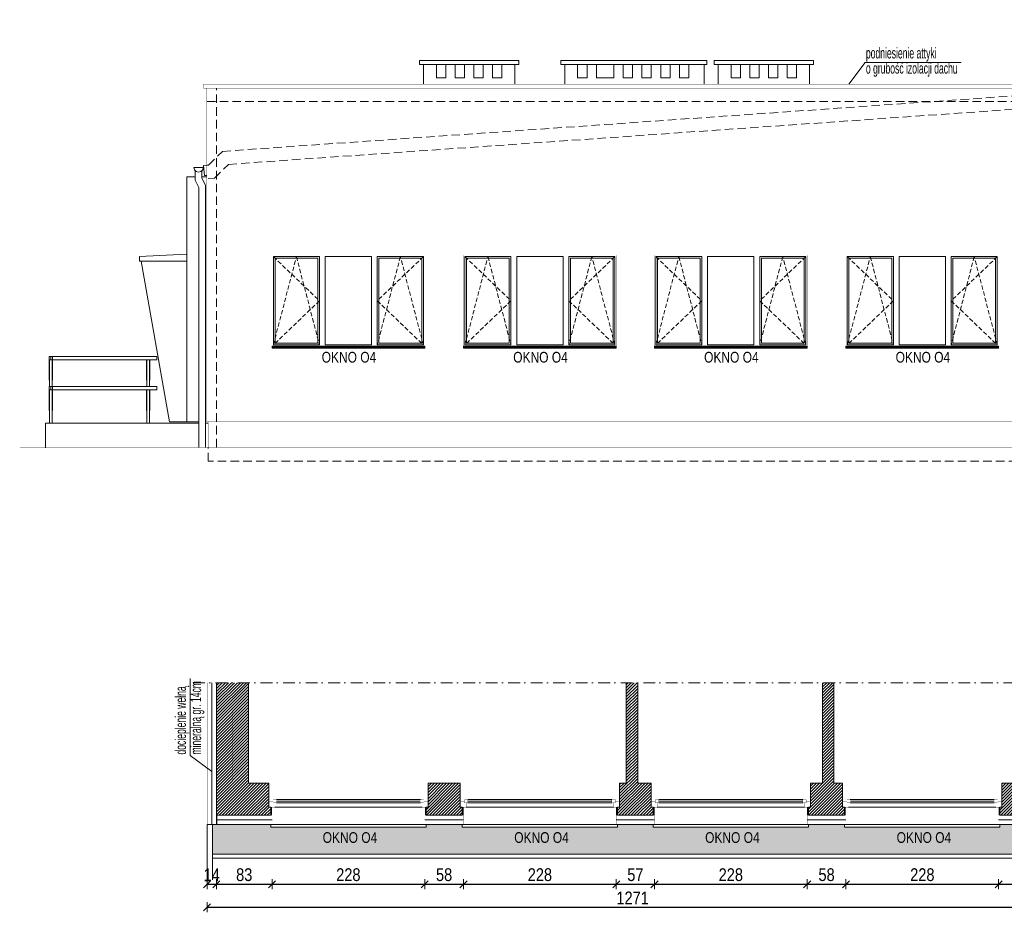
# Model space of a CAD drawing. Header units: millimetres. Extents: x 18880 to 99371, y -5529 to 27899.
# Tile 24 of 161: x 18880 to 20350, y 8127 to 9460. Entities that reach past the tile are written whole.
import ezdxf

# ---------------------------------------------------------------- set-up
doc = ezdxf.new("R2010")
doc.units = ezdxf.units.MM
doc.set_wipeout_variables(frame=1)
doc.linetypes.add('DASHED', pattern=[19.05, 12.7, -6.35])
doc.linetypes.add('Kropki i Kreski', pattern=[335.138881, 176.388884, -88.194442, 0, -70.555556])
for name, color, linetype, lineweight in [('AA_HATCH', 251, 'Continuous', 0), ('AA_IZOLACJA', 251, 'Continuous', 0), ('AA_OPIS', 2, 'Continuous', 0), ('AA_WIDOK', 254, 'Continuous', 0), ('AP wymiary', 40, 'Continuous', 0), ('K_SCIANY', 90, 'Continuous', 20)]:
    doc.layers.add(name, color=color, linetype=linetype, lineweight=lineweight)
doc.layers.add('Okna ArchiCADa', color=7, linetype='Continuous')
doc.styles.add('1', font='ARIALN.TTF')
doc.styles.add('ARIAL', font='arial.ttf')
doc.styles.add('DIM07', font='romans.shx', dxfattribs={"width": 0.7})
doc.linetypes.add('BATTING', pattern='A,0.0001,-0.1,[134,ltypeshp.shx,S=0.1,R=0,X=-0.1,Y=0],-0.2,[134,ltypeshp.shx,S=0.1,R=180,X=0.1,Y=0],-0.1', length=0.4001)
doc.linetypes.add('STYROPIAN', pattern='A,0.000141,[1,styropian.shx,S=1,R=0,X=0,Y=0],-14.102004', length=14.102145)
doc.dimstyles.new('1_50', dxfattribs={"dimscale": 10, "dimtxt": 1.9, "dimasz": 0.005, "dimexe": 0, "dimexo": 0, "dimgap": 0.45, "dimtad": 1, "dimdec": 4, "dimrnd": 0.5, "dimdsep": 46, "dimtxsty": '1', "dimblk1": 'DIM01', "dimblk2": 'DIM01', "dimsah": 1, "dimcen": 2, "dimdle": 25, "dimse1": 1, "dimse2": 1, "dimclrd": 1, "dimclrt": 2, "dimadec": 0, "dimazin": 0, "dimtfac": 0.66665, "dimtdec": 4, "dimtix": 1, "dimtmove": 0, "dimatfit": 3, "dimldrblk": 'DIM01', "dimfxl": 0, "dimtolj": 1, "dimtzin": 0, "dimarcsym": 0})

# ---------------------------------------------------------------- blocks, each defined once
blk = doc.blocks.new('ZOL okno O1')
at = {"layer": 'AA_OPIS', "linetype": 'DASHED', "ltscale": 0.5}
for points in [[(2, -2), (70.8, -68), (2, -134), (36.4, -2), (70.8, -134)], [(226, -2), (157.2, -68), (226, -134), (191.6, -2), (157.2, -134)]]:
    blk.add_lwpolyline(points, dxfattribs=at)
at = {"layer": 'AA_WIDOK', "color": 255, "const_width": 0.3}
for points in [[(0, -136), (0, 0)], [(0, 0), (228, 0)], [(228, 0), (228, -136)]]:
    blk.add_lwpolyline(points, dxfattribs=at)
at = {"layer": 'AA_WIDOK'}
for points in [[(2, -134), (2, -2)], [(2, -2), (70.8, -2)], [(4.5, -131.5), (4.5, -4.5)], [(4.5, -4.5), (68.3, -4.5)], [(68.3, -4.5), (68.3, -131.5)], [(70.8, -2), (70.8, -134)], [(79.4, -134), (79.4, -2)], [(79.4, -2), (148.6, -2)], [(148.6, -2), (148.6, -134)], [(157.2, -134), (157.2, -2)], [(157.2, -2), (226, -2)], [(159.7, -131.5), (159.7, -4.5)], [(159.7, -4.5), (223.5, -4.5)], [(223.5, -4.5), (223.5, -131.5)], [(226, -2), (226, -134)], [(68.3, -131.5), (4.5, -131.5)], [(223.5, -131.5), (159.7, -131.5)], [(70.8, -134), (2, -134)], [(148.6, -134), (79.4, -134)], [(226, -134), (157.2, -134)], [(228, -136.8), (228, -136.6)]]:
    blk.add_lwpolyline(points, dxfattribs=at)
at = {"layer": 'AA_WIDOK', "color": 4}
for points in [[(228, -136), (0, -136)], [(0, -138.5), (0, -136)], [(0, -136.6), (0, -136.8)], [(0, -136.8), (228, -136.8)], [(0, -138.5), (228, -138.5)], [(0, -139), (0, -138.5)], [(0, -139), (228, -139)], [(228, -138.5), (228, -136)], [(228, -139), (228, -138.5)]]:
    blk.add_lwpolyline(points, dxfattribs=at)
at = {"layer": 'AA_OPIS', "insert": (114.9, -144.3), "char_height": 16, "width": 300, "attachment_point": 2, "style": 'ARIAL'}
blk.add_mtext('{\\W0.8;OKNO O4}', dxfattribs=at)
blk = doc.blocks.new('O1 rozwierane 12_23')
at = {"layer": 'AA_IZOLACJA', "linetype": 'STYROPIAN', "ltscale": 0.2}
for points in [[(-1135, 120), (-1135, 0)], [(1165, 120), (1165, 0)]]:
    blk.add_lwpolyline(points, dxfattribs=at)
at = {"layer": 'AA_WIDOK', "color": 4}
blk.add_lwpolyline([(-1145, 260), (-1145, 300), (1175, 300), (1175, 260)], dxfattribs=at)
at = {"layer": 'AA_WIDOK', "linetype": 'DASHED', "ltscale": 0.5}
blk.add_lwpolyline([(-1145, 260), (1175, 260)], dxfattribs=at)
at = {"layer": 'AA_WIDOK', "const_width": 3}
for points in [[(-1125, 260), (-1125, 0)], [(1155, 260), (1155, 0)]]:
    blk.add_lwpolyline(points, dxfattribs=at)
at = {"layer": 'AA_WIDOK', "color": 4, "const_width": 3}
for points in [[(-1175, 0), (-1175, -90)], [(1205, -90), (1205, 0)]]:
    blk.add_lwpolyline(points, dxfattribs=at)
at = {"color": 4}
blk.add_wipeout([(1090, -115), (1090, -65), (1115, -65), (1115, 0), (-1085, 0), (-1085, -65), (-1060, -65), (-1060, -115)], dxfattribs=at).dxf.layer = 'AA_WIDOK'
at = {"layer": 'AA_WIDOK', "color": 4, "const_width": 3}
for points in [[(-1085, 0), (-1175, 0)], [(-1085, -65), (-1085, 0)], [(1205, 0), (1115, 0)], [(1115, 0), (1115, -65)], [(-1175, -90), (-1110, -90)], [(-1110, -90), (-1110, -65)], [(-1110, -65), (-1085, -65)], [(-1060, -65), (-1110, -65)], [(-1110, -65), (-1110, -115)], [(-1110, -115), (-1060, -115)], [(-1060, -115), (-1060, -65)], [(-1060, -80), (1090, -80)], [(-1060, -90), (1090, -90)], [(-1060, -100), (1090, -100)], [(1140, -65), (1090, -65)], [(1090, -65), (1090, -115)], [(1090, -115), (1140, -115)], [(1115, -65), (1140, -65)], [(1140, -65), (1140, -90)], [(1140, -115), (1140, -65)], [(1140, -90), (1205, -90)]]:
    blk.add_lwpolyline(points, dxfattribs=at)
at = {"layer": 'AA_WIDOK', "color": 4}
for points in [[(1115, 0), (-1085, 0)], [(-1060, -65), (1090, -65)], [(-1060, -115), (1090, -115)], [(-1060, -115), (1090, -115)]]:
    blk.add_lwpolyline(points, dxfattribs=at)
blk = doc.blocks.new('DIM01')
at = {"color": 2}
blk.add_line((-106, -106), (106, 106), dxfattribs=at)
blk.add_line((0, -150), (0, 150))
blk = doc.blocks.new('*D628')
at = {"layer": 'AP wymiary', "color": 1, "lineweight": -2, "transparency": 16777216}
for p, q in [((19159.7, 8168.8), (19159.6, 8168.8)), ((19159.7, 8168.8), (19173.7, 8168.8)), ((19173.8, 8168.8), (19173.8, 8168.8))]:
    blk.add_line(p, q, dxfattribs=at)
at = {"layer": 'Defpoints', "color": 0, "transparency": 16777216}
for p in [(19159.7, 8257.9), (19173.7, 8257.9), (19173.7, 8168.8)]:
    blk.add_point(p, dxfattribs=at)
at = {"layer": 'AP wymiary', "color": 1, "lineweight": -2, "transparency": 16777216, "xscale": 0.05, "yscale": 0.05, "zscale": 0.05}
blk.add_blockref('DIM01', (19159.7, 8168.8), dxfattribs=at)
at = {"layer": 'AP wymiary', "color": 1, "lineweight": -2, "transparency": 16777216, "xscale": 0.05, "yscale": 0.05, "zscale": 0.05, "rotation": 180}
blk.add_blockref('DIM01', (19173.7, 8168.8), dxfattribs=at)
at = {"layer": 'AP wymiary', "color": 2, "transparency": 16777216, "insert": (19166.7, 8182.9), "char_height": 19, "attachment_point": 5, "style": '1'}
blk.add_mtext('\\A1;14', dxfattribs=at)
blk = doc.blocks.new('*D629')
at = {"layer": 'AP wymiary', "color": 1, "lineweight": -2, "transparency": 16777216}
blk.add_line((19173.8, 8168.8), (19256.7, 8168.8), dxfattribs=at)
at = {"layer": 'Defpoints', "color": 0, "transparency": 16777216}
for p in [(19256.7, 8264.9), (19173.7, 8257.9), (19256.7, 8168.8)]:
    blk.add_point(p, dxfattribs=at)
at = {"layer": 'AP wymiary', "color": 1, "lineweight": -2, "transparency": 16777216, "xscale": 0.05, "yscale": 0.05, "zscale": 0.05, "rotation": 180}
blk.add_blockref('DIM01', (19173.7, 8168.8), dxfattribs=at)
at = {"layer": 'AP wymiary', "color": 1, "lineweight": -2, "transparency": 16777216, "xscale": 0.05, "yscale": 0.05, "zscale": 0.05}
blk.add_blockref('DIM01', (19256.7, 8168.8), dxfattribs=at)
at = {"layer": 'AP wymiary', "color": 2, "transparency": 16777216, "insert": (19215.2, 8183), "char_height": 19, "attachment_point": 5, "style": '1'}
blk.add_mtext('\\A1;83', dxfattribs=at)
blk = doc.blocks.new('*D630')
at = {"layer": 'AP wymiary', "color": 1, "lineweight": -2, "transparency": 16777216}
blk.add_line((19256.8, 8168.8), (19484.7, 8168.8), dxfattribs=at)
at = {"layer": 'Defpoints', "color": 0, "transparency": 16777216}
for p in [(19256.7, 8264.9), (19484.7, 8264.9), (19484.7, 8168.8)]:
    blk.add_point(p, dxfattribs=at)
at = {"layer": 'AP wymiary', "color": 1, "lineweight": -2, "transparency": 16777216, "xscale": 0.05, "yscale": 0.05, "zscale": 0.05, "rotation": 180}
blk.add_blockref('DIM01', (19256.7, 8168.8), dxfattribs=at)
at = {"layer": 'AP wymiary', "color": 1, "lineweight": -2, "transparency": 16777216, "xscale": 0.05, "yscale": 0.05, "zscale": 0.05}
blk.add_blockref('DIM01', (19484.7, 8168.8), dxfattribs=at)
at = {"layer": 'AP wymiary', "color": 2, "transparency": 16777216, "insert": (19370.7, 8183), "char_height": 19, "attachment_point": 5, "style": '1'}
blk.add_mtext('\\A1;228', dxfattribs=at)
blk = doc.blocks.new('*D631')
at = {"layer": 'AP wymiary', "color": 1, "lineweight": -2, "transparency": 16777216}
blk.add_line((19484.8, 8168.8), (19542.7, 8168.8), dxfattribs=at)
at = {"layer": 'Defpoints', "color": 0, "transparency": 16777216}
for p in [(19484.7, 8264.9), (19542.7, 8264.9), (19542.7, 8168.8)]:
    blk.add_point(p, dxfattribs=at)
at = {"layer": 'AP wymiary', "color": 1, "lineweight": -2, "transparency": 16777216, "xscale": 0.05, "yscale": 0.05, "zscale": 0.05, "rotation": 180}
blk.add_blockref('DIM01', (19484.7, 8168.8), dxfattribs=at)
at = {"layer": 'AP wymiary', "color": 1, "lineweight": -2, "transparency": 16777216, "xscale": 0.05, "yscale": 0.05, "zscale": 0.05}
blk.add_blockref('DIM01', (19542.7, 8168.8), dxfattribs=at)
at = {"layer": 'AP wymiary', "color": 2, "transparency": 16777216, "insert": (19513.7, 8183), "char_height": 19, "attachment_point": 5, "style": '1'}
blk.add_mtext('\\A1;58', dxfattribs=at)
blk = doc.blocks.new('*D632')
at = {"layer": 'AP wymiary', "color": 1, "lineweight": -2, "transparency": 16777216}
blk.add_line((19542.8, 8168.8), (19770.7, 8168.8), dxfattribs=at)
at = {"layer": 'Defpoints', "color": 0, "transparency": 16777216}
for p in [(19542.7, 8264.9), (19770.7, 8264.9), (19770.7, 8168.8)]:
    blk.add_point(p, dxfattribs=at)
at = {"layer": 'AP wymiary', "color": 1, "lineweight": -2, "transparency": 16777216, "xscale": 0.05, "yscale": 0.05, "zscale": 0.05, "rotation": 180}
blk.add_blockref('DIM01', (19542.7, 8168.8), dxfattribs=at)
at = {"layer": 'AP wymiary', "color": 1, "lineweight": -2, "transparency": 16777216, "xscale": 0.05, "yscale": 0.05, "zscale": 0.05}
blk.add_blockref('DIM01', (19770.7, 8168.8), dxfattribs=at)
at = {"layer": 'AP wymiary', "color": 2, "transparency": 16777216, "insert": (19656.7, 8183), "char_height": 19, "attachment_point": 5, "style": '1'}
blk.add_mtext('\\A1;228', dxfattribs=at)
blk = doc.blocks.new('*D633')
at = {"layer": 'AP wymiary', "color": 1, "lineweight": -2, "transparency": 16777216}
blk.add_line((19770.8, 8168.8), (19827.7, 8168.8), dxfattribs=at)
at = {"layer": 'Defpoints', "color": 0, "transparency": 16777216}
for p in [(19770.7, 8264.9), (19827.8, 8264.9), (19827.8, 8168.8)]:
    blk.add_point(p, dxfattribs=at)
at = {"layer": 'AP wymiary', "color": 1, "lineweight": -2, "transparency": 16777216, "xscale": 0.05, "yscale": 0.05, "zscale": 0.05, "rotation": 180}
blk.add_blockref('DIM01', (19770.7, 8168.8), dxfattribs=at)
at = {"layer": 'AP wymiary', "color": 1, "lineweight": -2, "transparency": 16777216, "xscale": 0.05, "yscale": 0.05, "zscale": 0.05}
blk.add_blockref('DIM01', (19827.8, 8168.8), dxfattribs=at)
at = {"layer": 'AP wymiary', "color": 2, "transparency": 16777216, "insert": (19799.3, 8183), "char_height": 19, "attachment_point": 5, "style": '1'}
blk.add_mtext('\\A1;57', dxfattribs=at)
blk = doc.blocks.new('*D634')
at = {"layer": 'AP wymiary', "color": 1, "lineweight": -2, "transparency": 16777216}
blk.add_line((19827.8, 8168.8), (20055.7, 8168.8), dxfattribs=at)
at = {"layer": 'Defpoints', "color": 0, "transparency": 16777216}
for p in [(19827.8, 8264.9), (20055.8, 8264.9), (20055.8, 8168.8)]:
    blk.add_point(p, dxfattribs=at)
at = {"layer": 'AP wymiary', "color": 1, "lineweight": -2, "transparency": 16777216, "xscale": 0.05, "yscale": 0.05, "zscale": 0.05, "rotation": 180}
blk.add_blockref('DIM01', (19827.8, 8168.8), dxfattribs=at)
at = {"layer": 'AP wymiary', "color": 1, "lineweight": -2, "transparency": 16777216, "xscale": 0.05, "yscale": 0.05, "zscale": 0.05}
blk.add_blockref('DIM01', (20055.8, 8168.8), dxfattribs=at)
at = {"layer": 'AP wymiary', "color": 2, "transparency": 16777216, "insert": (19941.8, 8183), "char_height": 19, "attachment_point": 5, "style": '1'}
blk.add_mtext('\\A1;228', dxfattribs=at)
blk = doc.blocks.new('*D635')
at = {"layer": 'AP wymiary', "color": 1, "lineweight": -2, "transparency": 16777216}
blk.add_line((20055.8, 8168.8), (20113.7, 8168.8), dxfattribs=at)
at = {"layer": 'Defpoints', "color": 0, "transparency": 16777216}
for p in [(20055.8, 8264.9), (20113.8, 8264.9), (20113.8, 8168.8)]:
    blk.add_point(p, dxfattribs=at)
at = {"layer": 'AP wymiary', "color": 1, "lineweight": -2, "transparency": 16777216, "xscale": 0.05, "yscale": 0.05, "zscale": 0.05, "rotation": 180}
blk.add_blockref('DIM01', (20055.8, 8168.8), dxfattribs=at)
at = {"layer": 'AP wymiary', "color": 1, "lineweight": -2, "transparency": 16777216, "xscale": 0.05, "yscale": 0.05, "zscale": 0.05}
blk.add_blockref('DIM01', (20113.8, 8168.8), dxfattribs=at)
at = {"layer": 'AP wymiary', "color": 2, "transparency": 16777216, "insert": (20084.8, 8183), "char_height": 19, "attachment_point": 5, "style": '1'}
blk.add_mtext('\\A1;58', dxfattribs=at)
blk = doc.blocks.new('*D636')
at = {"layer": 'AP wymiary', "color": 1, "lineweight": -2, "transparency": 16777216}
blk.add_line((20113.8, 8168.8), (20341.7, 8168.8), dxfattribs=at)
at = {"layer": 'Defpoints', "color": 0, "transparency": 16777216}
for p in [(20113.8, 8264.9), (20341.7, 8266.4), (20341.7, 8168.8)]:
    blk.add_point(p, dxfattribs=at)
at = {"layer": 'AP wymiary', "color": 1, "lineweight": -2, "transparency": 16777216, "xscale": 0.05, "yscale": 0.05, "zscale": 0.05, "rotation": 180}
blk.add_blockref('DIM01', (20113.8, 8168.8), dxfattribs=at)
at = {"layer": 'AP wymiary', "color": 1, "lineweight": -2, "transparency": 16777216, "xscale": 0.05, "yscale": 0.05, "zscale": 0.05}
blk.add_blockref('DIM01', (20341.7, 8168.8), dxfattribs=at)
at = {"layer": 'AP wymiary', "color": 2, "transparency": 16777216, "insert": (20227.8, 8183), "char_height": 19, "attachment_point": 5, "style": '1'}
blk.add_mtext('\\A1;228', dxfattribs=at)
blk = doc.blocks.new('*D637')
at = {"layer": 'AP wymiary', "color": 1, "lineweight": -2, "transparency": 16777216}
blk.add_line((20341.8, 8168.8), (20430.7, 8168.8), dxfattribs=at)
at = {"layer": 'Defpoints', "color": 0, "transparency": 16777216}
for p in [(20341.7, 8266.4), (20430.7, 8263.4), (20430.7, 8168.8)]:
    blk.add_point(p, dxfattribs=at)
at = {"layer": 'AP wymiary', "color": 1, "lineweight": -2, "transparency": 16777216, "xscale": 0.05, "yscale": 0.05, "zscale": 0.05, "rotation": 180}
blk.add_blockref('DIM01', (20341.7, 8168.8), dxfattribs=at)
at = {"layer": 'AP wymiary', "color": 1, "lineweight": -2, "transparency": 16777216, "xscale": 0.05, "yscale": 0.05, "zscale": 0.05}
blk.add_blockref('DIM01', (20430.7, 8168.8), dxfattribs=at)
at = {"layer": 'AP wymiary', "color": 2, "transparency": 16777216, "insert": (20386.2, 8183), "char_height": 19, "attachment_point": 5, "style": '1'}
blk.add_mtext('\\A1;89', dxfattribs=at)
blk = doc.blocks.new('*D649')
at = {"layer": 'AP wymiary', "color": 1, "lineweight": -2, "transparency": 16777216}
blk.add_line((19159.8, 8134.4), (20430.7, 8134.4), dxfattribs=at)
at = {"layer": 'Defpoints', "color": 0, "transparency": 16777216}
for p in [(19159.7, 8259.7), (20430.7, 8257.9), (20430.7, 8134.4)]:
    blk.add_point(p, dxfattribs=at)
at = {"layer": 'AP wymiary', "color": 1, "lineweight": -2, "transparency": 16777216, "xscale": 0.05, "yscale": 0.05, "zscale": 0.05, "rotation": 180}
blk.add_blockref('DIM01', (19159.7, 8134.4), dxfattribs=at)
at = {"layer": 'AP wymiary', "color": 1, "lineweight": -2, "transparency": 16777216, "xscale": 0.05, "yscale": 0.05, "zscale": 0.05}
blk.add_blockref('DIM01', (20430.7, 8134.4), dxfattribs=at)
at = {"layer": 'AP wymiary', "color": 2, "transparency": 16777216, "insert": (19795.2, 8148.4), "char_height": 19, "attachment_point": 5, "style": '1'}
blk.add_mtext('\\A1;1271', dxfattribs=at)

msp = doc.modelspace()

# ---------------------------------------------------------------- linework, layer by layer
msp.add_lwpolyline([(19173.74106, 8271.88776), (19173.74106, 8257.88776)])
at = {"layer": 'AA_HATCH'}
for points in [[(19477.09115, 9393.56049), (19477.09115, 9399.56049), (19625.09115, 9399.56049), (19625.09115, 9393.56049)], [(19688.09115, 9393.56049), (19688.09115, 9399.56049), (19906.09115, 9399.56049), (19906.09115, 9393.56049)], [(19917.09115, 9393.56049), (19917.09115, 9399.56049), (20065.09115, 9399.56049), (20065.09115, 9393.56049)], [(19502.09115, 9373.56049), (19502.09115, 9393.56049), (19516.09115, 9393.56049), (19516.09115, 9373.56049)], [(19530.09115, 9373.56049), (19530.09115, 9393.56049), (19544.09115, 9393.56049), (19544.09115, 9373.56049)], [(19558.09115, 9373.56049), (19558.09115, 9393.56049), (19572.09115, 9393.56049), (19572.09115, 9373.56049)], [(19586.09115, 9373.56049), (19586.09115, 9393.56049), (19600.09115, 9393.56049), (19600.09115, 9373.56049)], [(19713.09115, 9373.56049), (19713.09115, 9393.56049), (19727.09115, 9393.56049), (19727.09115, 9373.56049)], [(19741.09115, 9373.56049), (19741.09115, 9393.56049), (19767.09115, 9393.56049), (19767.09115, 9373.56049)], [(19781.09115, 9373.56049), (19781.09115, 9393.56049), (19795.09115, 9393.56049), (19795.09115, 9373.56049)], [(19809.09115, 9373.56049), (19809.09115, 9393.56049), (19823.09115, 9393.56049), (19823.09115, 9373.56049)], [(19837.09115, 9373.56049), (19837.09115, 9393.56049), (19851.09115, 9393.56049), (19851.09115, 9373.56049)], [(19865.09115, 9373.56049), (19865.09115, 9393.56049), (19879.09115, 9393.56049), (19879.09115, 9373.56049)], [(19942.09115, 9373.56049), (19942.09115, 9393.56049), (19956.09115, 9393.56049), (19956.09115, 9373.56049)], [(19970.09115, 9373.56049), (19970.09115, 9393.56049), (19984.09115, 9393.56049), (19984.09115, 9373.56049)], [(19998.09115, 9373.56049), (19998.09115, 9393.56049), (20012.09115, 9393.56049), (20012.09115, 9373.56049)], [(20026.09115, 9373.56049), (20026.09115, 9393.56049), (20040.09115, 9393.56049), (20040.09115, 9373.56049)]]:
    msp.add_lwpolyline(points, close=True, dxfattribs=at)
for points in [[(19483.09115, 9364.07538), (19483.09115, 9393.56049)], [(19619.09115, 9364.07538), (19619.09115, 9393.56049)], [(19694.09115, 9364.07538), (19694.09115, 9393.56049)], [(19902.09115, 9364.07538), (19902.09115, 9393.56049)], [(19923.09115, 9364.07538), (19923.09115, 9393.56049)], [(20059.09115, 9364.07538), (20059.09115, 9393.56049)], [(19159.74106, 8257.88776), (19159.74106, 8175.50559)], [(19167.74106, 8257.88776), (19167.74106, 8175.50559)]]:
    msp.add_lwpolyline(points, dxfattribs=at)
at = {"layer": 'AA_IZOLACJA', "linetype": 'BATTING', "ltscale": 16}
msp.add_lwpolyline([(19166.74106, 8469.88776), (19166.74106, 8257.88776)], dxfattribs=at)
at = {"layer": 'AA_IZOLACJA', "linetype": 'STYROPIAN', "ltscale": 1.4}
for points in [[(20494.74106, 8384.88776), (20423.74106, 8384.88776), (20423.74106, 8264.88776), (20341.74106, 8264.88776)], [(19173.74106, 8264.88776), (19256.74106, 8264.88776)]]:
    msp.add_lwpolyline(points, dxfattribs=at)
at = {"layer": 'AA_IZOLACJA', "linetype": 'STYROPIAN', "ltscale": 0.2}
msp.add_lwpolyline([(20112.76895, 8271.88776), (20112.76895, 8283.88776)], dxfattribs=at)
at = {"layer": 'AA_OPIS'}
for points in [[(20118.20581, 9364.07538), (20142.36489, 9396.53833), (20285.61964, 9396.53833)], [(19166.74106, 8337.23665), (19134.2781, 8361.39572), (19134.2781, 8476.19543)]]:
    msp.add_lwpolyline(points, dxfattribs=at)
at = {"layer": 'AA_OPIS', "linetype": 'Kropki i Kreski', "ltscale": 0.1}
msp.add_lwpolyline([(23492.74106, 8469.88776), (19134.74106, 8469.88776)], dxfattribs=at)
at = {"layer": 'AA_WIDOK', "color": 4, "const_width": 0.5}
msp.add_lwpolyline([(20435.44499, 9358.07538), (20435.44499, 9364.07538), (19154.59087, 9364.07538), (19154.59087, 9358.07538)], close=True, dxfattribs=at)
at = {"layer": 'AA_WIDOK'}
for points, const_width in [([(19159.59115, 8859.48006), (19159.59115, 9358.07538)], 0.5), ([(19159.59115, 8859.48006), (20430.59115, 8859.48006)], 0.5), ([(19161.59115, 8821.76485), (19161.59115, 8859.48006)], 0.5), ([(19159.74106, 8469.88776), (19159.74106, 8257.88776), (19256.74106, 8257.88776)], 0.3), ([(20494.74106, 8377.88776), (20430.74106, 8377.88776), (20430.74106, 8257.88776), (20341.74106, 8257.88776)], 0.3)]:
    msp.add_lwpolyline(points, dxfattribs=dict(at, const_width=const_width))
at = {"layer": 'AA_WIDOK', "color": 8, "linetype": 'DASHED'}
for points in [[(19159.59115, 9242.92798), (19161.98237, 9243.11538), (19182.64166, 9263.77467), (20391.59115, 9348.48006), (20391.59115, 9358.07538)], [(19161.15376, 9222.98912), (19170.90455, 9223.75329), (19191.49738, 9244.34612), (20411.59115, 9329.83233), (20411.59115, 9358.07538)], [(19159.59115, 9338.07538), (20430.59115, 9338.07538)], [(20598.09115, 8800.77499), (19161.59115, 8800.77499), (19161.59115, 8821.76485)]]:
    msp.add_lwpolyline(points, dxfattribs=at)
at = {"layer": 'AA_WIDOK', "linetype": 'DASHED'}
msp.add_lwpolyline([(19173.74106, 8821.76485), (19173.74106, 9358.07538)], dxfattribs=at)
at = {"layer": 'AA_WIDOK', "color": 4}
for points in [[(19141.08159, 9235.98006), (19140.14376, 9239.48006)], [(19140.14376, 9239.48006), (19147.14376, 9239.48006)], [(19143.64376, 9233.41788), (19141.08159, 9235.98006)], [(19142.14376, 9234.91788), (19142.14376, 9220.61728)], [(19147.14376, 9232.48006), (19143.64376, 9233.41788)], [(19147.14376, 9239.48006), (19154.14376, 9239.48006)], [(19150.64376, 9233.41788), (19147.14376, 9232.48006)], [(19153.20594, 9235.98006), (19150.64376, 9233.41788)], [(19152.14376, 9234.91788), (19152.14376, 9223.75981)], [(19154.14376, 9239.48006), (19153.20594, 9235.98006)], [(19154.59115, 9242.52798), (19159.59115, 9242.92798)], [(19155.78733, 9227.57575), (19154.59115, 9242.52798)], [(19142.14376, 9220.61728), (19147.59115, 9209.93812)], [(19152.14376, 9223.75981), (19157.59115, 9213.08066)], [(19155.78733, 9227.57575), (19159.59115, 9227.88006)], [(19147.59115, 9209.93812), (19147.59115, 8821.76485)], [(19157.59115, 9213.08066), (19157.59115, 8821.76485)]]:
    msp.add_lwpolyline(points, dxfattribs=at)
at = {"layer": 'AA_WIDOK'}
for points in [[(19129.59115, 9225.48006), (19142.14376, 9225.48006)], [(19129.59115, 8859.48006), (19129.59115, 9225.48006)], [(19152.14376, 9225.48006), (19159.59115, 9225.48006)], [(19058.59115, 9106.48006), (19129.59115, 9110.03006)], [(19058.59115, 9099.48006), (19058.59115, 9106.48006)], [(19129.59115, 9099.48006), (19058.59115, 9099.48006)], [(19061.27268, 9099.48006), (19103.59115, 8859.48006)], [(18924.09115, 8952.48006), (18924.09115, 8957.48006)], [(18924.09115, 8957.48006), (18926.59115, 8957.48006)], [(18926.59115, 8957.48006), (18926.59115, 8952.48006)], [(18926.59115, 8957.48006), (19084.6576, 8957.48006)], [(18929.09115, 8957.48006), (18929.09115, 8952.48006)], [(19084.6576, 8957.48006), (19084.6576, 8952.48006)], [(18926.59115, 8952.48006), (18924.09115, 8952.48006)], [(18924.59115, 8952.47695), (18924.09115, 8952.47695)], [(18924.09115, 8952.47695), (18924.09115, 8921.73577)], [(18924.59115, 8912.46915), (18924.59115, 8952.48006)], [(18926.59115, 8952.48006), (19084.6576, 8952.48006)], [(18928.59115, 8912.48006), (18928.59115, 8952.48006)], [(18929.09115, 8952.47695), (18928.59115, 8952.47695)], [(18929.09115, 8952.47695), (18929.09115, 8921.73577)], [(19069.98832, 8952.47695), (19069.48832, 8952.47695)], [(19069.48832, 8952.47695), (19069.48832, 8921.73577)], [(19069.98832, 8912.48006), (19069.98832, 8952.48006)], [(19073.98832, 8912.48006), (19073.98832, 8952.48006)], [(19074.48832, 8952.47695), (19073.98832, 8952.47695)], [(19074.48832, 8952.47695), (19074.48832, 8921.73577)], [(18924.59115, 8921.73577), (18924.09115, 8921.73577)], [(18924.09115, 8907.46915), (18924.09115, 8912.46915)], [(18924.09115, 8912.46915), (18926.59115, 8912.46915)], [(18926.59115, 8912.48006), (18926.59115, 8912.46915)], [(18926.59115, 8912.48006), (19084.6576, 8912.48006)], [(18926.59115, 8912.46915), (18929.09115, 8912.46915)], [(18926.59115, 8912.46915), (18926.59115, 8907.48006)], [(18929.09115, 8921.73577), (18928.59115, 8921.73577)], [(18929.09115, 8912.46915), (18929.09115, 8907.48006)], [(19069.98832, 8921.73577), (19069.48832, 8921.73577)], [(19074.48832, 8921.73577), (19073.98832, 8921.73577)], [(19084.6576, 8912.48006), (19084.6576, 8907.48006)], [(18924.09115, 8907.46915), (18924.09115, 8876.73577)], [(18929.09115, 8907.46915), (18924.09115, 8907.46915)], [(18924.59115, 8857.48006), (18924.59115, 8907.46915)], [(18926.59115, 8907.48006), (18929.09115, 8907.48006)], [(18928.59115, 8857.48006), (18928.59115, 8907.46915)], [(18929.09115, 8907.48006), (18929.09115, 8907.46915)], [(18929.09115, 8907.48006), (19084.6576, 8907.48006)], [(18929.09115, 8907.46915), (18929.09115, 8876.73577)], [(19069.98832, 8907.47695), (19069.48832, 8907.47695)], [(19069.48832, 8907.47695), (19069.48832, 8876.73577)], [(19069.98832, 8857.48006), (19069.98832, 8907.48006)], [(19073.98832, 8857.48006), (19073.98832, 8907.48006)], [(19074.48832, 8907.47695), (19073.98832, 8907.47695)], [(19074.48832, 8907.47695), (19074.48832, 8876.73577)], [(18924.59115, 8876.73577), (18924.09115, 8876.73577)], [(18929.09115, 8876.73577), (18928.59115, 8876.73577)], [(19069.98832, 8876.73577), (19069.48832, 8876.73577)], [(19074.48832, 8876.73577), (19073.98832, 8876.73577)], [(18918.59115, 8857.48006), (19147.59115, 8857.48006)], [(18918.59115, 8820.77499), (18918.59115, 8857.48006)], [(19103.59115, 8859.48006), (19143.59115, 8859.48006)], [(19147.59115, 8859.48006), (19129.59115, 8859.48006)], [(19157.59115, 8857.48006), (19161.59115, 8857.48006)]]:
    msp.add_lwpolyline(points, dxfattribs=at)
at = {"layer": 'AA_WIDOK', "color": 3, "const_width": 0.5}
msp.add_lwpolyline([(18880.17701, 8820.77499), (20598.09115, 8820.77499)], dxfattribs=at)
at = {"layer": 'K_SCIANY'}
for points in [[(19173.74106, 8469.88776), (19173.74106, 8271.88776), (19254.74106, 8271.88776), (19254.74106, 8283.88776), (19251.74106, 8283.88776), (19251.74106, 8292.88776), (19251.74106, 8319.88776), (19221.74106, 8319.88776), (19221.74106, 8469.88776)], [(19785.74106, 8469.88776), (19785.74106, 8319.88776), (19775.74106, 8319.88776), (19775.74106, 8292.88776), (19775.74106, 8283.88776), (19772.74106, 8283.88776), (19772.74106, 8271.88776), (19825.76895, 8271.88776), (19825.76895, 8283.88776), (19822.76895, 8283.88776), (19822.76895, 8292.88776), (19822.76895, 8319.88776), (19802.74106, 8319.88776), (19802.74106, 8469.88776)], [(20078.74106, 8469.88776), (20078.74106, 8319.88776), (20060.76895, 8319.88776), (20060.76895, 8292.88776), (20060.76895, 8283.88776), (20057.76895, 8283.88776), (20057.76895, 8271.88776), (20111.74106, 8271.88776), (20111.74106, 8283.88776), (20108.74106, 8283.88776), (20108.74106, 8292.88776), (20108.74106, 8319.88776), (20095.74106, 8319.88776), (20095.74106, 8469.88776)], [(20374.74106, 8469.88776), (20374.74106, 8419.88776), (20374.74106, 8319.88776), (20346.74106, 8319.88776), (20346.74106, 8292.88776), (20346.74106, 8283.88776), (20343.74106, 8283.88776), (20343.74106, 8271.88776), (20416.74106, 8271.88776), (20416.74106, 8391.88776)]]:
    msp.add_lwpolyline(points, dxfattribs=at)
msp.add_lwpolyline([(19489.74106, 8319.88776), (19489.74106, 8292.88776), (19489.74106, 8283.88776), (19486.74106, 8283.88776), (19486.74106, 8271.88776), (19540.74106, 8271.88776), (19540.74106, 8283.88776), (19537.74106, 8283.88776), (19537.74106, 8292.88776), (19537.74106, 8319.88776)], close=True, dxfattribs=at)

# ---------------------------------------------------------------- block references
for p in [(19256.74106, 9108.48006), (19542.74106, 9108.48006), (19827.76895, 9108.48006), (20113.74106, 9108.48006)]:
    msp.add_blockref('ZOL okno O1', p)

# ---------------------------------------------------------------- texts
at = {"layer": 'AA_OPIS', "insert": (20143.52815, 9375.07551), "char_height": 16, "width": 151.2593731, "attachment_point": 7, "line_spacing_factor": 0.85, "style": 'DIM07'}
msp.add_mtext('{\\fArial Narrow|b0|i0|c238|p34;podniesienie attyki\\Po grubość izolacji dachu}', dxfattribs=at)
at = {"layer": 'AA_OPIS', "insert": (19155.74092, 8362.55898), "char_height": 16, "width": 151.2593731, "attachment_point": 7, "rotation": 90, "line_spacing_factor": 0.85, "style": 'DIM07'}
msp.add_mtext('{\\fArial Narrow|b0|i0|c238|p34;docieplenie wełną mineralną gr. 14cm}', dxfattribs=at)

# ---------------------------------------------------------------- dimensions: what is measured, and where the dimension line sits
at = {"layer": 'AP wymiary'}
dim = msp.add_linear_dim(base=(19173.74106, 8168.82634), p1=(19159.74106, 8257.88776), p2=(19173.74106, 8257.88776), dimstyle='1_50', dxfattribs=at)
dim.commit()
dim.dimension.update_dxf_attribs({"geometry": '*D628', "text_midpoint": (19166.74106, 8182.86523)})

# ---------------------------------------------------------------- next in the draw order: block references
at = {"layer": 'Okna ArchiCADa', "linetype": 'Continuous', "xscale": -0.1, "yscale": 0.1, "zscale": 0.1, "rotation": 180}
for p in [(19369.24106, 8283.88776), (19655.24106, 8283.88776), (19940.26895, 8283.88776)]:
    msp.add_blockref('O1 rozwierane 12_23', p, dxfattribs=at)

# ---------------------------------------------------------------- next in the draw order: hatches: boundary and pattern name
at = {"layer": 'AA_HATCH'}
h = msp.add_hatch(dxfattribs=at)
h.set_pattern_fill('ANSI31', color=256)
h.set_pattern_definition([(45, (0.4598, 414.3746), (-2.24506403, 2.24506403), [])])
h.paths.add_polyline_path([(19251.74106, 8319.88776), (19221.74106, 8319.88776), (19221.74106, 8469.88776), (19173.74106, 8469.88776), (19173.74106, 8271.88776), (19254.74106, 8271.88776), (19254.74106, 8283.88776), (19251.74106, 8283.88776), (19251.74106, 8292.88776)])
h.paths.add_polyline_path([(19537.74106, 8319.88776), (19489.74106, 8319.88776), (19489.74106, 8292.88776), (19489.74106, 8283.88776), (19486.74106, 8283.88776), (19486.74106, 8271.88776), (19540.74106, 8271.88776), (19540.74106, 8283.88776), (19537.74106, 8283.88776), (19537.74106, 8292.88776)])
h.paths.add_polyline_path([(19822.76895, 8319.88776), (19802.74106, 8319.88776), (19802.74106, 8469.88776), (19785.74106, 8469.88776), (19785.74106, 8319.88776), (19775.74106, 8319.88776), (19775.74106, 8292.88776), (19775.74106, 8283.88776), (19772.74106, 8283.88776), (19772.74106, 8271.88776), (19825.76895, 8271.88776), (19825.76895, 8283.88776), (19822.76895, 8283.88776), (19822.76895, 8292.88776)])
h.paths.add_polyline_path([(20108.74106, 8319.88776), (20095.74106, 8319.88776), (20095.74106, 8469.88776), (20078.74106, 8469.88776), (20078.74106, 8319.88776), (20060.76895, 8319.88776), (20060.76895, 8292.88776), (20060.76895, 8283.88776), (20057.76895, 8283.88776), (20057.76895, 8271.88776), (20111.74106, 8271.88776), (20111.74106, 8283.88776), (20108.74106, 8283.88776), (20108.74106, 8292.88776)])
h.paths.add_polyline_path([(20416.74106, 8391.88776), (20492.74106, 8391.88776), (20492.74106, 8403.88776), (20489.74106, 8403.88776), (20489.74106, 8412.88776), (20489.74106, 8419.88776), (20416.24106, 8419.88776), (20416.24106, 8469.88776), (20374.74106, 8469.88776), (20374.74106, 8419.88776), (20374.74106, 8319.88776), (20346.74106, 8319.88776), (20346.74106, 8292.88776), (20346.74106, 8283.88776), (20343.74106, 8283.88776), (20343.74106, 8271.88776), (20416.74106, 8271.88776)])

# ---------------------------------------------------------------- next in the draw order: linework, layer by layer
at = {"layer": 'AA_IZOLACJA', "linetype": 'STYROPIAN', "ltscale": 0.2}
for points in [[(19255.74106, 8271.88776), (19255.74106, 8283.88776)], [(19485.74106, 8271.88776), (19485.74106, 8283.88776)], [(19541.74106, 8271.88776), (19541.74106, 8283.88776)], [(19771.74106, 8271.88776), (19771.74106, 8283.88776)], [(19826.76895, 8271.88776), (19826.76895, 8283.88776)], [(20056.76895, 8271.88776), (20056.76895, 8283.88776)]]:
    msp.add_lwpolyline(points, dxfattribs=at)
at = {"layer": 'AA_IZOLACJA', "linetype": 'STYROPIAN', "ltscale": 1.4}
for points in [[(19484.74106, 8264.88776), (19542.74106, 8264.88776)], [(19770.74106, 8264.88776), (19827.76895, 8264.88776)], [(20055.76895, 8264.88776), (20113.76895, 8264.88776)]]:
    msp.add_lwpolyline(points, dxfattribs=at)
at = {"layer": 'AA_WIDOK', "const_width": 0.3}
for points in [[(19256.74106, 8257.88776), (19256.74106, 8283.88776)], [(19484.74106, 8283.88776), (19484.74106, 8257.88776), (19542.74106, 8257.88776), (19542.74106, 8283.88776)], [(19770.74106, 8283.88776), (19770.74106, 8257.88776), (19827.76895, 8257.88776), (19827.76895, 8283.88776)], [(20055.76895, 8283.88776), (20055.76895, 8257.88776), (20113.76895, 8257.88776), (20113.76895, 8283.88776)]]:
    msp.add_lwpolyline(points, dxfattribs=at)

# ---------------------------------------------------------------- next in the draw order: texts
at = {"layer": 'AA_OPIS', "char_height": 16, "width": 300, "attachment_point": 2, "style": 'ARIAL'}
for insert in [(19373.156, 8246.61474), (19659.156, 8246.61474), (19944.18388, 8246.61474)]:
    msp.add_mtext('{\\W0.8;OKNO O4}', dxfattribs=dict(at, insert=insert))

# ---------------------------------------------------------------- next in the draw order: dimensions: what is measured, and where the dimension line sits
at = {"layer": 'AP wymiary'}
for base, p1, p2, picture, middle in [((19256.74106, 8168.82634), (19173.74106, 8257.88776), (19256.74106, 8264.88776), '*D629', (19215.24106, 8183.02723)), ((19484.74106, 8168.82634), (19256.74106, 8264.88776), (19484.74106, 8264.88776), '*D630', (19370.74106, 8183.02723)), ((19542.74106, 8168.82634), (19484.74106, 8264.88776), (19542.74106, 8264.88776), '*D631', (19513.74106, 8183.02723)), ((19770.74106, 8168.82634), (19542.74106, 8264.88776), (19770.74106, 8264.88776), '*D632', (19656.74106, 8183.02723)), ((19827.76895, 8168.82634), (19770.74106, 8264.88776), (19827.76895, 8264.88776), '*D633', (19799.255, 8182.98835)), ((20055.76895, 8168.82634), (19827.76895, 8264.88776), (20055.76895, 8264.88776), '*D634', (19941.76895, 8183.02723))]:
    dim = msp.add_linear_dim(base=base, p1=p1, p2=p2, dimstyle='1_50', override={"dimtmove": 1}, dxfattribs=at)
    dim.commit()
    dim.dimension.update_dxf_attribs({"geometry": picture, "text_midpoint": middle})

# ---------------------------------------------------------------- next in the draw order: block references
at = {"layer": 'Okna ArchiCADa', "linetype": 'Continuous', "xscale": -0.1, "yscale": 0.1, "zscale": 0.1, "rotation": 180}
msp.add_blockref('O1 rozwierane 12_23', (20226.24106, 8283.88776), dxfattribs=at)

# ---------------------------------------------------------------- next in the draw order: hatches: boundary and pattern name
at = {"layer": 'AA_HATCH'}
h = msp.add_hatch(dxfattribs=at)
h.set_pattern_fill('AR-CONC', color=256, scale=0.1)
h.set_pattern_definition([(50, (0.46, 164.375), (18.218467, -1.593909), [1.905, -20.955]), (355, (0.46, 164.375), (-3.524342, 19.105685), [1.524, -16.764058]), (100.451445, (1.978, 164.242), (14.694125, 17.511775), [1.619001, -17.809024]), (46.1842, (0.46, 169.455), (27.107904, -4.204233), [2.8575, -31.4325]), (96.63556, (2.72, 169.104), (23.740413, 24.742612), [2.428502, -26.71356]), (351.18415, (0.46, 169.455), (23.740413, 24.742612), [2.285997, -25.145973]), (21, (3, 168.185), (15.161439, -10.22652), [1.905, -20.955]), (326, (3, 168.185), (6.180203, 18.418797), [1.524, -16.764]), (71.451445, (4.263, 167.332), (21.341642, 8.192277), [1.619001, -17.808994]), (37.5, (0.46, 164.3746), (0.3088603, 8.4555039), [0, -16.5608, 0, -17.018, 0, -16.8275]), (7.5, (0.46, 164.375), (6.6819663, 10.0180575), [0, -9.7028, 0, -16.1798, 0, -6.4135]), (327.5, (-5.2044, 164.3746), (13.5590595, -0.5728744), [0, -6.35, 0, -19.812, 0, -26.289]), (317.5, (-7.744, 164.375), (14.812918, 2.542649), [0, -8.255, 0, -13.1572, 0, -18.669])])
h.paths.add_polyline_path([(20474.74106, 8333.88776), (21049.91769, 8333.88776), (21039.79875, 8364.19656, -0.5120682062), (21031.89868, 8369.88776, -0.4142135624), (21037.89868, 8375.88776), (21008.74106, 8375.98381), (21008.74106, 8373.88776), (20776.74106, 8373.88776), (20776.74106, 8377.88776), (20724.74106, 8377.88776), (20724.74106, 8373.88776), (20492.74106, 8373.88776), (20492.74106, 8377.88776), (20430.74106, 8377.88776), (20430.74106, 8257.88776), (20343.74106, 8257.88776), (20343.74106, 8253.88776), (20111.74106, 8253.88776), (20111.74106, 8257.88776), (20057.76895, 8257.88776), (20057.76895, 8253.88776), (19825.76895, 8253.88776), (19825.76895, 8257.88776), (19772.74106, 8257.88776), (19772.74106, 8253.88776), (19540.74106, 8253.88776), (19540.74106, 8257.88776), (19486.74106, 8257.88776), (19486.74106, 8253.88776), (19254.74106, 8253.88776), (19254.74106, 8257.88776), (19167.74106, 8257.88776), (19167.74106, 8213.88776), (20474.74106, 8213.88776)])
h.paths.add_polyline_path([(21428.24106, 8373.88776), (21355.74106, 8373.88776), (21355.74106, 8377.88776), (21309.74106, 8377.88776), (21309.74106, 8373.88776), (21077.74106, 8373.88776), (21077.74106, 8377.88776), (21037.89868, 8375.88776, -0.4142135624), (21043.89868, 8369.88776, -0.3226916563), (21039.79875, 8364.19656), (21049.91769, 8333.88776), (21384.24106, 8333.88776), (21384.24106, 8297.06918), (21428.24106, 8297.06918)])
h.paths.add_polyline_path([(19328.41603, 8221.59428), (19417.89597, 8221.59428), (19417.89597, 8254.56563), (19328.41603, 8254.56563)], flags=24)
h.paths.add_polyline_path([(19614.41603, 8221.59428), (19703.89597, 8221.59428), (19703.89597, 8254.56563), (19614.41603, 8254.56563)], flags=24)
h.paths.add_polyline_path([(19899.44391, 8221.59428), (19988.92386, 8221.59428), (19988.92386, 8254.56563), (19899.44391, 8254.56563)], flags=24)
h.paths.add_polyline_path([(20185.41603, 8221.59428), (20274.89597, 8221.59428), (20274.89597, 8254.56563), (20185.41603, 8254.56563)], flags=24)
h.paths.add_polyline_path([(20850.41603, 8341.59428), (20939.89597, 8341.59428), (20939.89597, 8374.56563), (20850.41603, 8374.56563)], flags=24)
h.paths.add_polyline_path([(20566.38983, 8341.59428), (20655.86978, 8341.59428), (20655.86978, 8374.56563), (20566.38983, 8374.56563)], flags=24)
h.paths.add_polyline_path([(21349.63983, 8337.59428), (21439.11978, 8337.59428), (21439.11978, 8370.56563), (21349.63983, 8370.56563)], flags=9)
h.paths.add_polyline_path([(21151.38983, 8337.59428), (21240.86978, 8337.59428), (21240.86978, 8370.56563), (21151.38983, 8370.56563)], flags=24)

# ---------------------------------------------------------------- next in the draw order: linework, layer by layer
for points in [[(19159.74106, 8257.88776), (20430.74106, 8257.88776), (20430.74106, 8377.88776), (21428.24106, 8377.88776), (21428.24106, 8297.06918)], [(19167.74106, 8213.88776), (20474.74106, 8213.88776), (20474.74106, 8333.88776), (21384.24106, 8333.88776), (21384.24106, 8297.06918)], [(19167.74106, 8207.88776), (20480.74106, 8207.88776), (20480.74106, 8327.88776), (21378.24106, 8327.88776), (21378.24106, 8297.06918)]]:
    msp.add_lwpolyline(points, dxfattribs=at)

# ---------------------------------------------------------------- next in the draw order: texts
at = {"layer": 'AA_OPIS', "insert": (20230.156, 8246.61474), "char_height": 16, "width": 300, "attachment_point": 2, "style": 'ARIAL'}
msp.add_mtext('{\\W0.8;OKNO O4}', dxfattribs=at)

# ---------------------------------------------------------------- next in the draw order: dimensions: what is measured, and where the dimension line sits
at = {"layer": 'AP wymiary'}
for base, p1, p2, picture, middle in [((20113.76895, 8168.82634), (20055.76895, 8264.88776), (20113.76895, 8264.88776), '*D635', (20084.76895, 8183.02723)), ((20341.74106, 8168.82634), (20113.76895, 8264.88776), (20341.74106, 8266.44429), '*D636', (20227.755, 8183.02723)), ((20430.74106, 8168.82634), (20341.74106, 8266.44429), (20430.74106, 8263.37384), '*D637', (20386.24106, 8183.02723))]:
    dim = msp.add_linear_dim(base=base, p1=p1, p2=p2, dimstyle='1_50', override={"dimtmove": 1}, dxfattribs=at)
    dim.commit()
    dim.dimension.update_dxf_attribs({"geometry": picture, "text_midpoint": middle})
dim = msp.add_linear_dim(base=(20430.74106, 8134.38466), p1=(19159.74106, 8259.73534), p2=(20430.74106, 8257.88776), dimstyle='1_50', dxfattribs=at)
dim.commit()
dim.dimension.update_dxf_attribs({"geometry": '*D649', "text_midpoint": (19795.24106, 8148.42354)})

doc.saveas('drawing.dxf')
